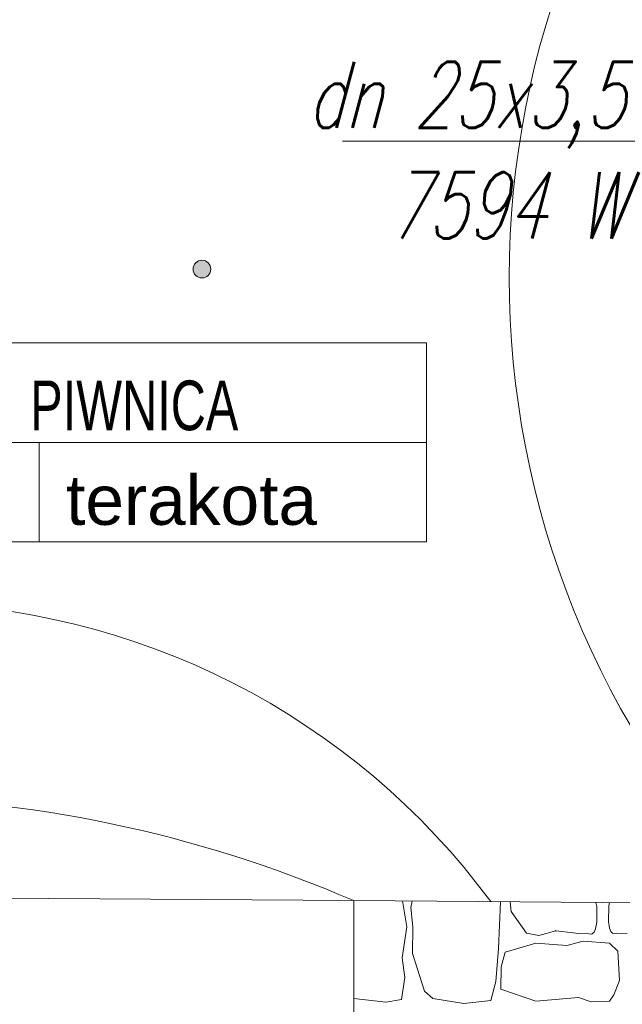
# Model space of a CAD drawing. Header units: millimetres. Extents: x -573548 to 674770, y -210017 to -47794.
# Tile 188 of 234: x 110509 to 112327, y -98052 to -95080. Entities that reach past the tile are written whole.
import ezdxf
from ezdxf import colors
from ezdxf.entities.mleader import LeaderData, LeaderLine
from ezdxf.math import Vec2, Vec3

# ---------------------------------------------------------------- set-up
doc = ezdxf.new("R2010")
doc.units = ezdxf.units.MM
doc.layers.add('__S_WM_OPIS', color=151, linetype='Continuous')
for name, color, linetype, lineweight in [('A.02 RZUT PIWNICY_is$0$_HATCH_Nr_pióra__18', 8, 'Continuous', 9), ('A.02 RZUT PIWNICY_is$0$A-OPISY-2_Nr_pióra__2', 8, 'Continuous', 9), ('A.02 RZUT PIWNICY_is$0$A-OPISY-3_Nr_pióra__6', 8, 'Continuous', 9), ('A.02 RZUT PIWNICY_is$0$A-WYSOKOSCI_Nr_pióra__7', 8, 'Continuous', 9), ('A.02 RZUT PIWNICY_is$0$podciagi_Nr_pióra__1', 8, 'Continuous', 9), ('A.02 RZUT PIWNICY_is$0$strop_Nr_pióra__1', 8, 'Continuous', 9), ('A.02 RZUT PIWNICY_is$0$Structural - Bearing_Nr_pióra__21', 8, 'Continuous', 9), ('GB - OPISY', 7, 'Continuous', 13)]:
    doc.layers.add(name, color=color, linetype=linetype, lineweight=lineweight)
doc.styles.add('A.02 RZUT PIWNICY_is$0$STYL_AUTOMATYCZNY_1', font='arial.ttf')
doc.styles.add('A.02 RZUT PIWNICY_is$0$STYL_AUTOMATYCZNY_5', font='arial.ttf', dxfattribs={"width": 0.7})
doc.styles.add('JOLA_S', font='romans.shx', dxfattribs={"width": 0.7, "oblique": 15})
doc.styles.add('WĄSKI 2', font='arial.ttf', dxfattribs={"width": 0.7})

# ---------------------------------------------------------------- blocks, each defined once
blk = doc.blocks.new('*X48622')
at = {"layer": 'A.02 RZUT PIWNICY_is$0$_HATCH_Nr_pióra__18'}
for p, q in [((112247.4, -97817.5), (112234.7, -97739.7)), ((112263.2, -97739.9), (112259.4, -97759.2)), ((112259.4, -97759.2), (112265.9, -97817.2)), ((112524, -97882.6), (112530.1, -97741.9)), ((112559, -97742.1), (112562.5, -97771.9)), ((112820, -97755.9), (112817.8, -97744)), ((112820, -97804), (112820, -97755.9)), ((112855.7, -97802.1), (112857, -97754)), ((112857, -97754), (112859, -97744.3)), ((112562.5, -97771.9), (112608.2, -97837.3)), ((112232.9, -97911.6), (112247.4, -97817.5)), ((112265.9, -97817.2), (112264.3, -97898)), ((112812.4, -97833.9), (112816.5, -97823.5)), ((112816.5, -97823.5), (112820, -97804)), ((112858.6, -97821.6), (112855.7, -97802.1)), ((112862.4, -97832.2), (112858.6, -97821.6)), ((112608.2, -97837.3), (112645.2, -97844.3)), ((112645.2, -97844.3), (112696.7, -97829.6)), ((112696.7, -97829.6), (112749.9, -97835.5)), ((112749.9, -97835.5), (112763.2, -97837.9)), ((112763.2, -97837.9), (112796.3, -97838.5)), ((112796.3, -97838.5), (112804.9, -97839.5)), ((112804.9, -97839.5), (112808.2, -97837.3)), ((112808.2, -97837.3), (112812.4, -97833.9)), ((112866.5, -97835.6), (112862.4, -97832.2)), ((112869.8, -97837.9), (112866.5, -97835.6)), ((112878.4, -97837.2), (112869.8, -97837.9)), ((112911.5, -97837.5), (112878.4, -97837.2)), ((112516.2, -97982.9), (112524, -97882.6)), ((112636.9, -97866.6), (112544.4, -97894.3)), ((112730.3, -97874.4), (112636.9, -97866.6)), ((112779.4, -97860.8), (112730.3, -97874.4)), ((112858.7, -97866.6), (112779.4, -97860.8)), ((112883.4, -97891.4), (112858.7, -97866.6)), ((112241.6, -97970.6), (112232.9, -97911.6)), ((112264.3, -97898), (112300.2, -98012.3)), ((112544.4, -97894.3), (112531.9, -97938.4)), ((112888.8, -97980.1), (112883.4, -97891.4)), ((112531.9, -97938.4), (112531.1, -98005.5)), ((112231.3, -98037.1), (112241.6, -97970.6)), ((112500.6, -98039.7), (112516.2, -97982.9)), ((112531.1, -98005.5), (112636.9, -98042.4)), ((112871.8, -98022.6), (112888.8, -97980.1)), ((112087.1, -98033.7), (112184.2, -98045.3)), ((112300.2, -98012.3), (112325.8, -98033.8)), ((112325.8, -98033.8), (112419.1, -98049.5)), ((112636.9, -98042.4), (112765.3, -98031.3)), ((112765.3, -98031.3), (112803.7, -98043.7)), ((112858.7, -98042.4), (112871.8, -98022.6)), ((112184.2, -98045.3), (112231.3, -98037.1)), ((112419.1, -98049.5), (112500.6, -98039.7)), ((112803.7, -98043.7), (112858.7, -98042.4))]:
    blk.add_line(p, q, dxfattribs=at)
for p in [(112696.7, -97829.6), (112808.2, -97837.3), (112808.2, -97837.3), (112866.5, -97835.6), (112866.5, -97835.6)]:
    blk.add_point(p, dxfattribs=at)
blk = doc.blocks.new('A.02 RZUT PIWNICY_is$0$Wypełnienie_14_1')
at = {"layer": 'A.02 RZUT PIWNICY_is$0$_HATCH_Nr_pióra__18'}
blk.add_blockref('*X48622', (0, 0), dxfattribs=at)
blk = doc.blocks.new('A.02 RZUT PIWNICY_is')
at = {"layer": 'A.02 RZUT PIWNICY_is$0$A-WYSOKOSCI_Nr_pióra__7'}
blk.add_hatch(color=256, dxfattribs=at).paths.add_polyline_path([(111656.1, -95832.7, 1), (111602.7, -95832.7, 1)])
at = {"layer": 'A.02 RZUT PIWNICY_is$0$A-OPISY-3_Nr_pióra__6'}
for p, q in [((110106.9, -96355.6), (112306.8, -96355.6)), ((111138.4, -96355.6), (111138.4, -96655.6))]:
    blk.add_line(p, q, dxfattribs=at)
blk.add_lwpolyline([(110106.9, -96655.6), (110106.9, -96055.6), (112306.8, -96055.6), (112306.8, -96655.6)], close=True, dxfattribs=at)
at = {"layer": 'A.02 RZUT PIWNICY_is$0$A-WYSOKOSCI_Nr_pióra__7'}
blk.add_circle((111629.4, -95832.7), 26.7, dxfattribs=at)
at = {"layer": 'A.02 RZUT PIWNICY_is$0$podciagi_Nr_pióra__1'}
blk.add_line((109107.2, -97717), (112087, -97738.6), dxfattribs=at)
for centre, radius, start, end in [((110717.3, -99054.7), 2214.3, 36.3696, 142.8334), ((110571.6, -101243.9), 3818.8, 66.6193, 112.5486)]:
    blk.add_arc(centre, radius, start, end, dxfattribs=at)
at = {"layer": 'A.02 RZUT PIWNICY_is$0$strop_Nr_pióra__1'}
blk.add_arc((115234.7, -95858.1), 2678.4, 135.1087, 224.8735, dxfattribs=at)
at = {"layer": 'A.02 RZUT PIWNICY_is$0$Structural - Bearing_Nr_pióra__21'}
for p in [(113337.3, -97747.8), (112087.3, -98697.8)]:
    blk.add_line(p, (112087, -97738.6), dxfattribs=at)
at = {"layer": 'A.02 RZUT PIWNICY_is$0$_HATCH_Nr_pióra__18'}
blk.add_blockref('A.02 RZUT PIWNICY_is$0$Wypełnienie_14_1', (0, 0), dxfattribs=at)
at = {"layer": 'A.02 RZUT PIWNICY_is$0$A-OPISY-2_Nr_pióra__2', "char_height": 150, "attachment_point": 7}
for s, insert, style in [('\\A1;{\\pql;\\fArial|b0|i0|c238|p0;\\W0.700000;PIWNICA}', (111111.5, -96321), 'A.02 RZUT PIWNICY_is$0$STYL_AUTOMATYCZNY_5'), ('\\A1;{\\pql;\\fArial|b0|i0|c238|p0;\\W1.000000;terakota}', (111219.5, -96606.6), 'A.02 RZUT PIWNICY_is$0$STYL_AUTOMATYCZNY_1')]:
    blk.add_mtext(s, dxfattribs=dict(at, insert=insert, style=style))

msp = doc.modelspace()

# ---------------------------------------------------------------- block references
at = {"ltscale": 10}
msp.add_blockref('A.02 RZUT PIWNICY_is', (-570.2, 0), dxfattribs=at)

# ---------------------------------------------------------------- next in the draw order: leaders
at = {"layer": '__S_WM_OPIS'}
ml = msp.add_multileader_mtext('Standard', dxfattribs=at)
ml.set_content('Podłączyć istniejący grzejnik', color=256, style='WĄSKI 2')
ml.set_leader_properties()
ml.build(insert=Vec2(0, 0))
ml.multileader.update_dxf_attribs({"has_text_frame": 1, "dogleg_length": 100, "arrow_head_size": 150})
ctx = ml.context
ctx.base_point, ctx.char_height, ctx.arrow_head_size, ctx.landing_gap_size, ctx.plane_origin = Vec3(109546.9, -94889.6), 100, 150, 100, Vec3(105895.9, -95175.4)
ctx.text_align_type = 2
notes = []
notes.append((ctx, [(0, (1, 1, 0), (111506.5, -94889.6), (-1, 0), 80, [(0, [(111949.7, -94147.8)], 0, [])])]))
ctx.mtext.insert, ctx.mtext.alignment, ctx.mtext.flow_direction = Vec3(111326.5, -94824.9), 3, 5
ctx.mtext.has_bg_fill, ctx.mtext.bg_color, ctx.mtext.bg_scale_factor, ctx.mtext.bg_transparency, ctx.mtext.use_window_bg_color = 1, -1027028792, 1.5, 0, 1
for ctx, leaders in notes:
    for number, flags, end, landing, length, lines in leaders:
        leader = LeaderData()
        leader.index, (leader.has_last_leader_line, leader.has_dogleg_vector, leader.attachment_direction) = number, flags
        leader.last_leader_point, leader.dogleg_vector, leader.dogleg_length = Vec3(end), Vec3(landing), length
        for number, points, colour, breaks in lines:
            line = LeaderLine()
            line.index, line.vertices, line.color, line.breaks = number, Vec3.list(points), colors.encode_raw_color(colour), breaks
            leader.lines.append(line)
        ctx.leaders.append(leader)

# ---------------------------------------------------------------- next in the draw order: leaders
at = {"layer": 'GB - OPISY'}
ml = msp.add_multileader_mtext('Standard', dxfattribs=at)
ml.set_content('dn 25x3,5\\P7594 W', color=256, style='JOLA_S')
ml.set_leader_properties(color=256, linetype='ByLayer', lineweight=-1)
ml.build(insert=Vec2(0, 0))
ml.multileader.update_dxf_attribs({"text_left_attachment_type": 6, "text_right_attachment_type": 6, "dogleg_length": 30, "arrow_head_size": 150})
ctx = ml.context
ctx.base_point, ctx.char_height, ctx.arrow_head_size, ctx.landing_gap_size, ctx.plane_origin, ctx.plane_x_axis = Vec3(111412.3, -95446.7), 200, 150, 30, Vec3(122241, -88014.7), Vec3(-1, 0)
ctx.left_attachment, ctx.right_attachment, ctx.text_align_type, ctx.attachment_type = 6, 6, 2, 2
notes = []
notes.append((ctx, [(0, (1, 1, 0), (112401.6, -95446.7), (-1, 0), 30, [(0, [(112704.5, -95160)], 256, [])])]))
ctx.mtext.insert, ctx.mtext.alignment, ctx.mtext.flow_direction = Vec3(112341.6, -95206.7), 3, 5
for ctx, leaders in notes:
    for number, flags, end, landing, length, lines in leaders:
        leader = LeaderData()
        leader.index, (leader.has_last_leader_line, leader.has_dogleg_vector, leader.attachment_direction) = number, flags
        leader.last_leader_point, leader.dogleg_vector, leader.dogleg_length = Vec3(end), Vec3(landing), length
        for number, points, colour, breaks in lines:
            line = LeaderLine()
            line.index, line.vertices, line.color, line.breaks = number, Vec3.list(points), colors.encode_raw_color(colour), breaks
            leader.lines.append(line)
        ctx.leaders.append(leader)

doc.saveas('drawing.dxf')
